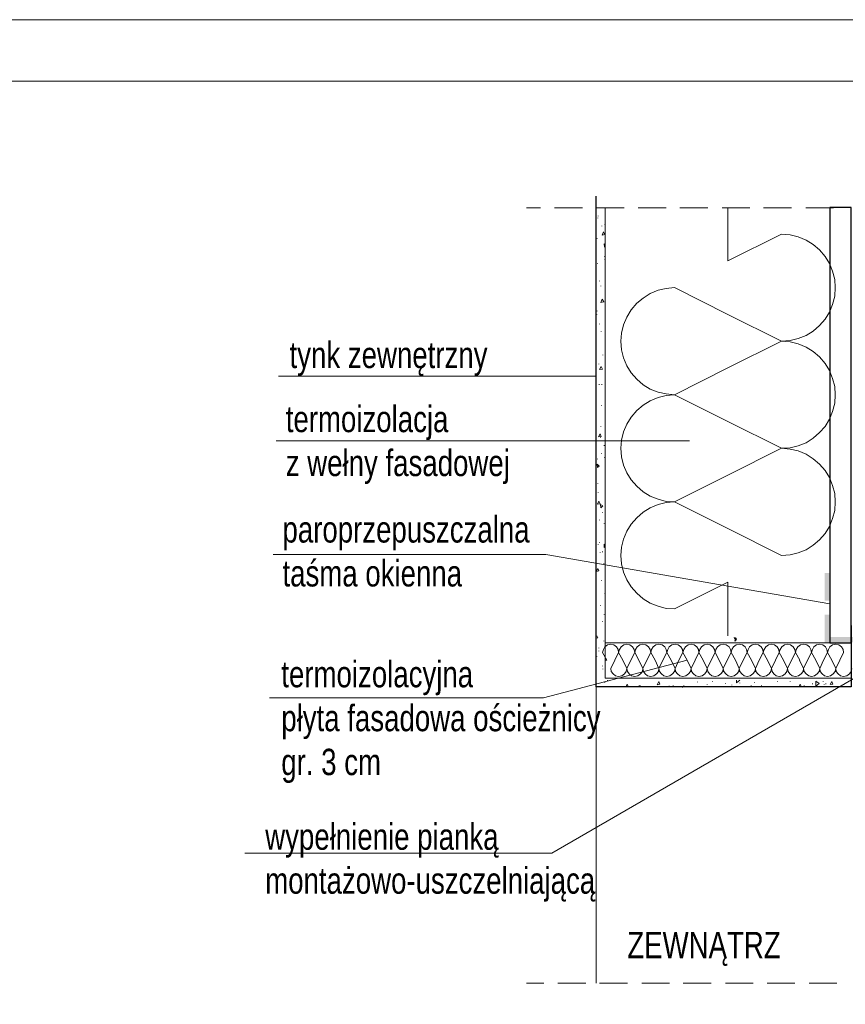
# Model space of a CAD drawing. Header units: inches. Extents: x 0 to 77643, y -44170 to 0.
# Tile 13 of 159: x 68817 to 68911, y -43985 to -43873. Entities that reach past the tile are written whole.
import ezdxf

# ---------------------------------------------------------------- set-up
doc = ezdxf.new("R2010")
doc.units = ezdxf.units.IN
doc.header["$MEASUREMENT"] = 0
doc.layers.get('0').update_dxf_attribs({"lineweight": 0})
doc.layers.add('A--tabelka rysunku', color=7, linetype='Continuous', lineweight=0)
doc.layers.add('A--tabelka-opisy uwagi', color=7, linetype='Continuous', lineweight=0)
doc.styles.add('1-50', font='arial.ttf', dxfattribs={"width": 0.75, "height": 12.5})

msp = doc.modelspace()

# ---------------------------------------------------------------- hatches: boundary and pattern name
at = {"true_color": 0xff0505}
for points in [[(68908.76441, -43935.53033), (68908.17175, -43935.53033), (68908.76441, -43938.70533)], [(68908.17175, -43935.53033), (68908.76441, -43938.70533), (68908.17175, -43938.70533)], [(68908.76441, -43940.27166), (68908.17175, -43940.27166), (68908.76441, -43943.44666)], [(68908.17175, -43940.27166), (68908.76441, -43943.44666), (68908.17175, -43943.44666)], [(68908.762, -43942.84327), (68908.762, -43943.43594), (68914.92967, -43942.84327)], [(68908.762, -43943.43594), (68914.92967, -43942.84327), (68914.92967, -43943.43594)]]:
    msp.add_hatch(color=1, dxfattribs=at).paths.add_polyline_path(points)
for points in [[(68897.954, -43942.84327), (68897.78467, -43942.8856), (68897.91167, -43943.09727)], [(68897.86933, -43943.30894), (68898.03867, -43943.30894), (68897.91167, -43943.09727)], [(68898.12333, -43942.92794), (68897.954, -43942.84327), (68897.91167, -43943.09727)], [(68898.16567, -43943.1396), (68898.12333, -43942.92794), (68897.91167, -43943.09727)], [(68898.03867, -43943.30894), (68898.16567, -43943.1396), (68897.91167, -43943.09727)]]:
    msp.add_hatch(color=7).paths.add_polyline_path(points)

# ---------------------------------------------------------------- linework, layer by layer
at = {"color": 7, "linetype": 'Continuous', "lineweight": 18}
for p, q in [((68875.81367, -43893.94827), (68874.205, -43893.94827)), ((68880.59734, -43893.94827), (68877.42234, -43893.94827)), ((68885.33867, -43893.94827), (68882.16367, -43893.94827)), ((68890.12234, -43893.94827), (68886.94734, -43893.94827)), ((68894.86367, -43893.94827), (68891.68867, -43893.94827)), ((68899.64733, -43893.94827), (68896.47233, -43893.94827)), ((68904.38867, -43893.94827), (68901.21367, -43893.94827)), ((68909.17233, -43893.94827), (68905.99733, -43893.94827)), ((68882.16367, -43948.51594), (68882.16367, -43982.2556)), ((68876.19467, -43982.2556), (68874.205, -43982.2556)), ((68880.97834, -43982.2556), (68877.80334, -43982.2556)), ((68885.71967, -43982.2556), (68882.54467, -43982.2556)), ((68890.50334, -43982.2556), (68887.32834, -43982.2556)), ((68895.24467, -43982.2556), (68892.06967, -43982.2556)), ((68900.02833, -43982.2556), (68896.85333, -43982.2556)), ((68904.76967, -43982.2556), (68901.59467, -43982.2556)), ((68909.55333, -43982.2556), (68906.37833, -43982.2556))]:
    msp.add_line(p, q, dxfattribs=at)
at = {"color": 8, "linetype": 'Continuous', "lineweight": 5, "true_color": 0x767676}
for p, q in [((68882.333, -43895.1336), (68882.333, -43895.09127)), ((68882.37534, -43894.92194), (68882.37534, -43894.8796)), ((68882.79867, -43896.06494), (68882.79867, -43896.0226)), ((68883.13734, -43895.8956), (68883.13734, -43895.85327)), ((68882.24834, -43897.50427), (68882.24834, -43897.46194)), ((68882.841, -43897.08094), (68882.968, -43896.69994)), ((68882.841, -43897.08094), (68883.13734, -43896.99627)), ((68883.13734, -43896.99627), (68882.968, -43896.69994)), ((68883.095, -43898.4356), (68883.05267, -43898.0546)), ((68883.17967, -43898.09694), (68883.05267, -43898.0546)), ((68883.095, -43898.4356), (68883.17967, -43898.35094)), ((68883.095, -43899.49394), (68883.095, -43899.4516)), ((68883.13734, -43899.8326), (68883.13734, -43899.79027)), ((68882.29067, -43900.29827), (68882.29067, -43900.25594)), ((68882.54467, -43902.33027), (68882.54467, -43902.28794)), ((68882.67167, -43902.8806), (68882.67167, -43902.83827)), ((68882.67167, -43904.74327), (68882.841, -43904.36227)), ((68883.01034, -43904.6586), (68882.841, -43904.36227)), ((68882.67167, -43904.74327), (68883.01034, -43904.6586)), ((68883.01034, -43904.70094), (68883.01034, -43904.6586)), ((68882.206, -43906.14027), (68882.206, -43906.09794)), ((68882.24834, -43905.71694), (68882.24834, -43905.6746)), ((68882.54467, -43907.1986), (68882.54467, -43907.15627)), ((68882.714, -43908.0876), (68882.714, -43908.04527)), ((68882.92567, -43910.7546), (68882.92567, -43910.71227)), ((68882.46, -43911.7706), (68882.46, -43911.72827)), ((68882.54467, -43912.36327), (68882.714, -43912.0246)), ((68882.88334, -43912.32094), (68882.714, -43912.0246)), ((68882.54467, -43912.36327), (68882.88334, -43912.32094)), ((68882.50234, -43914.09894), (68882.50234, -43914.0566)), ((68882.79867, -43914.09894), (68882.79867, -43914.0566)), ((68882.75634, -43916.51194), (68882.75634, -43916.4696)), ((68882.67167, -43918.8826), (68882.67167, -43918.84027)), ((68882.41767, -43920.0256), (68882.587, -43919.68694)), ((68882.41767, -43920.0256), (68882.714, -43919.98327)), ((68882.714, -43919.98327), (68882.587, -43919.68694)), ((68882.62934, -43920.11027), (68882.62934, -43920.06794)), ((68883.05267, -43921.0416), (68883.05267, -43920.99927)), ((68882.75634, -43921.97294), (68882.75634, -43921.9306)), ((68882.29067, -43923.53927), (68882.24834, -43923.15827)), ((68882.50234, -43923.36994), (68882.24834, -43923.15827)), ((68882.29067, -43922.5656), (68882.29067, -43922.52327)), ((68882.29067, -43923.53927), (68882.50234, -43923.36994)), ((68883.095, -43922.4386), (68883.095, -43922.39627)), ((68882.333, -43925.3596), (68882.333, -43925.31727)), ((68882.37534, -43926.3756), (68882.37534, -43926.33327)), ((68882.29067, -43927.68794), (68882.46, -43927.34927)), ((68882.29067, -43927.68794), (68882.587, -43927.6456)), ((68882.587, -43927.6456), (68882.46, -43927.34927)), ((68882.67167, -43928.11127), (68882.62934, -43927.73027)), ((68882.92567, -43927.8996), (68882.62934, -43927.73027)), ((68882.67167, -43928.11127), (68882.92567, -43927.8996)), ((68882.88334, -43928.70394), (68882.88334, -43928.6616)), ((68882.54467, -43929.50827), (68882.54467, -43929.46594)), ((68883.05267, -43929.88927), (68883.05267, -43929.84694)), ((68882.37534, -43932.30227), (68882.37534, -43932.25994)), ((68882.54467, -43932.0906), (68882.54467, -43932.04827)), ((68883.05267, -43932.64094), (68883.05267, -43932.25994)), ((68883.17967, -43932.3446), (68883.05267, -43932.25994)), ((68882.587, -43933.19127), (68882.587, -43933.14894)), ((68882.88334, -43933.14894), (68882.88334, -43933.1066)), ((68883.05267, -43932.64094), (68883.17967, -43932.5986)), ((68883.01034, -43934.46127), (68883.01034, -43934.41894)), ((68882.16367, -43935.35027), (68882.333, -43935.0116)), ((68882.16367, -43935.35027), (68882.46, -43935.30794)), ((68882.46, -43935.30794), (68882.333, -43935.0116)), ((68882.75634, -43936.4086), (68882.75634, -43936.36627)), ((68883.13734, -43937.89027), (68883.13734, -43937.84794)), ((68882.62934, -43939.24494), (68882.62934, -43939.2026)), ((68883.05267, -43940.26094), (68883.05267, -43940.2186)), ((68882.88334, -43941.1076), (68882.88334, -43941.06527)), ((68882.16367, -43942.7586), (68882.206, -43942.67394)), ((68882.16367, -43942.97027), (68882.333, -43942.92794)), ((68882.333, -43942.92794), (68882.206, -43942.67394)), ((68883.01034, -43943.30894), (68883.01034, -43943.2666)), ((68882.46, -43944.11327), (68882.46, -43944.07094)), ((68882.46, -43944.45194), (68882.46, -43944.4096)), ((68882.206, -43945.08694), (68882.206, -43945.0446)), ((68882.88334, -43946.14527), (68882.88334, -43946.10294)), ((68882.92567, -43946.48394), (68882.92567, -43946.4416)), ((68883.13734, -43948.05027), (68883.13734, -43948.00794)), ((68883.43367, -43947.79627), (68883.43367, -43947.75394)), ((68889.10634, -43948.26194), (68889.27567, -43947.88094)), ((68889.40267, -43948.17727), (68889.27567, -43947.88094)), ((68893.67834, -43947.9656), (68893.67834, -43947.92327)), ((68895.37167, -43947.92327), (68895.37167, -43947.88094)), ((68896.85333, -43948.13494), (68896.85333, -43948.0926)), ((68898.12333, -43948.05027), (68898.12333, -43947.75394)), ((68898.12333, -43948.05027), (68898.50433, -43947.75394)), ((68898.50433, -43948.0926), (68898.50433, -43948.05027)), ((68900.15533, -43948.00794), (68900.15533, -43947.9656)), ((68902.78, -43947.92327), (68902.78, -43947.88094)), ((68904.21933, -43947.88094), (68904.21933, -43947.8386)), ((68907.14033, -43948.43127), (68907.14033, -43947.8386)), ((68907.52133, -43948.13494), (68907.14033, -43947.8386)), ((68907.987, -43947.92327), (68907.987, -43947.88094)), ((68908.79133, -43948.2196), (68908.96067, -43947.88094)), ((68909.08767, -43948.17727), (68908.96067, -43947.88094)), ((68885.59267, -43948.38894), (68885.67734, -43948.17727)), ((68885.762, -43948.38894), (68885.67734, -43948.17727)), ((68887.032, -43948.38894), (68887.032, -43948.3466)), ((68887.159, -43948.3466), (68887.159, -43948.30427)), ((68889.10634, -43948.26194), (68889.40267, -43948.17727)), ((68890.461, -43948.43127), (68890.461, -43948.38894)), ((68890.92667, -43948.3466), (68890.92667, -43948.30427)), ((68891.985, -43948.55827), (68891.985, -43948.51594)), ((68892.112, -43948.38894), (68892.112, -43948.3466)), ((68894.779, -43948.26194), (68894.779, -43948.2196)), ((68897.573, -43948.30427), (68897.573, -43948.26194)), ((68899.77433, -43948.3466), (68899.77433, -43948.30427)), ((68900.95967, -43948.38894), (68900.95967, -43948.3466)), ((68905.27767, -43948.38894), (68905.36233, -43948.17727)), ((68905.447, -43948.38894), (68905.36233, -43948.17727)), ((68905.828, -43948.3466), (68905.828, -43948.30427)), ((68906.75933, -43948.17727), (68906.75933, -43948.13494)), ((68907.14033, -43948.43127), (68907.52133, -43948.13494)), ((68908.114, -43948.2196), (68908.114, -43948.17727)), ((68908.28333, -43948.17727), (68908.28333, -43948.13494)), ((68908.79133, -43948.2196), (68909.08767, -43948.17727))]:
    msp.add_line(p, q, dxfattribs=at)
at = {"color": 9, "linetype": 'Continuous', "lineweight": 9, "true_color": 0xbababa}
for p, q in [((68891.05367, -43903.04994), (68897.14967, -43906.09794)), ((68903.24567, -43909.14594), (68897.14967, -43906.09794)), ((68897.14967, -43912.19394), (68903.24567, -43909.14594)), ((68897.14967, -43912.19394), (68891.05367, -43915.24194)), ((68891.05367, -43915.24194), (68897.14967, -43918.28994)), ((68903.24567, -43921.33794), (68897.14967, -43918.28994)), ((68897.14967, -43924.38594), (68903.24567, -43921.33794)), ((68897.14967, -43924.38594), (68891.05367, -43927.43394)), ((68891.05367, -43927.43394), (68897.14967, -43930.48194)), ((68903.24567, -43933.52994), (68897.14967, -43930.48194)), ((68897.14967, -43936.57794), (68891.05367, -43939.62594)), ((68897.14967, -43936.57794), (68897.14967, -43942.67394)), ((68883.349, -43945.46794), (68882.88334, -43944.57894)), ((68884.70367, -43944.57894), (68884.28034, -43945.46794)), ((68885.16934, -43945.46794), (68884.70367, -43944.57894)), ((68886.56634, -43944.57894), (68886.10067, -43945.46794)), ((68886.98967, -43945.46794), (68886.56634, -43944.57894)), ((68888.38667, -43944.57894), (68887.921, -43945.46794)), ((68888.85234, -43945.46794), (68888.38667, -43944.57894)), ((68890.207, -43944.57894), (68889.74134, -43945.46794)), ((68890.67267, -43945.46794), (68890.207, -43944.57894)), ((68892.02734, -43944.57894), (68891.56167, -43945.46794)), ((68892.493, -43945.46794), (68892.02734, -43944.57894)), ((68893.84767, -43944.57894), (68893.42434, -43945.46794)), ((68894.31333, -43945.46794), (68893.84767, -43944.57894)), ((68895.71033, -43944.57894), (68895.24467, -43945.46794)), ((68896.13367, -43945.46794), (68895.71033, -43944.57894)), ((68897.53067, -43944.57894), (68897.065, -43945.46794)), ((68897.99633, -43945.46794), (68897.53067, -43944.57894)), ((68899.351, -43944.57894), (68898.88533, -43945.46794)), ((68899.81667, -43945.46794), (68899.351, -43944.57894)), ((68901.17133, -43944.57894), (68900.70567, -43945.46794)), ((68901.637, -43945.46794), (68901.17133, -43944.57894)), ((68902.99167, -43944.57894), (68902.56833, -43945.46794)), ((68903.45733, -43945.46794), (68902.99167, -43944.57894)), ((68904.85433, -43944.57894), (68904.38867, -43945.46794)), ((68905.32, -43945.46794), (68904.85433, -43944.57894)), ((68906.67467, -43944.57894), (68906.209, -43945.46794)), ((68907.14033, -43945.46794), (68906.67467, -43944.57894)), ((68908.495, -43944.57894), (68908.02933, -43945.46794)), ((68908.96067, -43945.46794), (68908.495, -43944.57894)), ((68910.31533, -43944.57894), (68909.892, -43945.46794)), ((68883.349, -43945.46794), (68883.17967, -43945.46794)), ((68883.81467, -43946.39927), (68884.28034, -43945.46794)), ((68885.16934, -43945.46794), (68885.635, -43946.39927)), ((68885.635, -43946.39927), (68886.10067, -43945.46794)), ((68886.98967, -43945.46794), (68887.45534, -43946.39927)), ((68887.45534, -43946.39927), (68887.921, -43945.46794)), ((68888.85234, -43945.46794), (68889.27567, -43946.39927)), ((68889.27567, -43946.39927), (68889.74134, -43945.46794)), ((68890.67267, -43945.46794), (68891.13834, -43946.39927)), ((68891.13834, -43946.39927), (68891.56167, -43945.46794)), ((68892.493, -43945.46794), (68892.95867, -43946.39927)), ((68892.95867, -43946.39927), (68893.42434, -43945.46794)), ((68894.31333, -43945.46794), (68894.779, -43946.39927)), ((68894.779, -43946.39927), (68895.24467, -43945.46794)), ((68896.13367, -43945.46794), (68896.59933, -43946.39927)), ((68896.59933, -43946.39927), (68897.065, -43945.46794)), ((68897.99633, -43945.46794), (68898.41967, -43946.39927)), ((68898.41967, -43946.39927), (68898.88533, -43945.46794)), ((68899.81667, -43945.46794), (68900.28233, -43946.39927)), ((68900.28233, -43946.39927), (68900.70567, -43945.46794)), ((68901.637, -43945.46794), (68902.10267, -43946.39927)), ((68902.10267, -43946.39927), (68902.56833, -43945.46794)), ((68903.45733, -43945.46794), (68903.923, -43946.39927)), ((68903.923, -43946.39927), (68904.38867, -43945.46794)), ((68905.74333, -43946.39927), (68906.209, -43945.46794)), ((68907.14033, -43945.46794), (68907.606, -43946.39927)), ((68907.606, -43946.39927), (68908.02933, -43945.46794)), ((68908.96067, -43945.46794), (68909.42633, -43946.39927)), ((68909.42633, -43946.39927), (68909.892, -43945.46794))]:
    msp.add_line(p, q, dxfattribs=at)
at = {"linetype": 'Continuous', "ltscale": 12}
msp.add_line((68846.00176, -43913.12358), (68882.16367, -43913.12358), dxfattribs=at)
at = {"color": 7, "linetype": 'Continuous', "lineweight": 25}
msp.add_lwpolyline([(68911.162, -43941.53094), (68911.162, -43948.51594), (68882.16367, -43948.51594), (68882.16367, -43892.63594)], dxfattribs=at)
at = {"color": 7, "linetype": 'Continuous', "lineweight": 18}
msp.add_lwpolyline([(68911.162, -43947.49994), (68883.17967, -43947.49994), (68883.17967, -43893.94827)], dxfattribs=at)
at = {"color": 9, "linetype": 'Continuous', "lineweight": 9, "true_color": 0xbababa}
for points in [[(68897.14967, -43893.94827), (68897.14967, -43900.00194), (68903.24567, -43896.95394)], [(68903.24567, -43909.14594), (68904.21933, -43909.06127), (68905.15067, -43908.8496), (68906.03967, -43908.51094), (68906.844, -43908.00294), (68907.56367, -43907.36794), (68908.19867, -43906.64827), (68908.70667, -43905.84394), (68909.04533, -43904.95494), (68909.29933, -43904.0236), (68909.34167, -43903.04994), (68909.29933, -43902.1186), (68909.04533, -43901.18727), (68908.70667, -43900.29827), (68908.19867, -43899.49394), (68907.56367, -43898.73194), (68906.844, -43898.13927), (68906.03967, -43897.63127), (68905.15067, -43897.25027), (68904.21933, -43897.0386), (68903.24567, -43896.95394)], [(68891.05367, -43903.04994), (68890.12234, -43903.1346), (68889.191, -43903.34627), (68888.302, -43903.72727), (68887.49767, -43904.23527), (68886.778, -43904.82794), (68886.143, -43905.58994), (68885.635, -43906.39427), (68885.254, -43907.28327), (68885.04234, -43908.2146), (68884.95767, -43909.14594), (68885.04234, -43910.1196), (68885.254, -43911.05094), (68885.635, -43911.93994), (68886.143, -43912.74427), (68886.778, -43913.46394), (68887.49767, -43914.09894), (68888.302, -43914.60694), (68889.191, -43914.9456), (68890.12234, -43915.15727), (68891.05367, -43915.24194)], [(68903.24567, -43921.33794), (68904.21933, -43921.2956), (68905.15067, -43921.0416), (68906.03967, -43920.70294), (68906.844, -43920.19494), (68907.56367, -43919.55994), (68908.19867, -43918.84027), (68908.70667, -43918.03594), (68909.04533, -43917.14694), (68909.29933, -43916.2156), (68909.34167, -43915.24194), (68909.29933, -43914.3106), (68909.04533, -43913.37927), (68908.70667, -43912.49027), (68908.19867, -43911.68594), (68907.56367, -43910.92394), (68906.844, -43910.33127), (68906.03967, -43909.82327), (68905.15067, -43909.44227), (68904.21933, -43909.2306), (68903.24567, -43909.14594)], [(68891.05367, -43915.24194), (68890.12234, -43915.3266), (68889.191, -43915.53827), (68888.302, -43915.91927), (68887.49767, -43916.42727), (68886.778, -43917.01994), (68886.143, -43917.78194), (68885.635, -43918.58627), (68885.254, -43919.47527), (68885.04234, -43920.4066), (68884.95767, -43921.33794), (68885.04234, -43922.3116), (68885.254, -43923.24294), (68885.635, -43924.13194), (68886.143, -43924.93627), (68886.778, -43925.65594), (68887.49767, -43926.29094), (68888.302, -43926.79894), (68889.191, -43927.1376), (68890.12234, -43927.3916), (68891.05367, -43927.43394)], [(68903.24567, -43933.52994), (68904.21933, -43933.4876), (68905.15067, -43933.2336), (68906.03967, -43932.89494), (68906.844, -43932.38694), (68907.56367, -43931.75194), (68908.19867, -43931.03227), (68908.70667, -43930.22794), (68909.04533, -43929.33894), (68909.29933, -43928.4076), (68909.34167, -43927.43394), (68909.29933, -43926.5026), (68909.04533, -43925.57127), (68908.70667, -43924.68227), (68908.19867, -43923.87794), (68907.56367, -43923.15827), (68906.844, -43922.52327), (68906.03967, -43922.01527), (68905.15067, -43921.63427), (68904.21933, -43921.4226), (68903.24567, -43921.33794)], [(68891.05367, -43927.43394), (68890.12234, -43927.5186), (68889.191, -43927.73027), (68888.302, -43928.11127), (68887.49767, -43928.61927), (68886.778, -43929.25427), (68886.143, -43929.97394), (68885.635, -43930.77827), (68885.254, -43931.66727), (68885.04234, -43932.5986), (68884.95767, -43933.52994), (68885.04234, -43934.5036), (68885.254, -43935.43494), (68885.635, -43936.32394), (68886.143, -43937.12827), (68886.778, -43937.84794), (68887.49767, -43938.48294), (68888.302, -43938.99094), (68889.191, -43939.3296), (68890.12234, -43939.5836), (68891.05367, -43939.62594)], [(68884.70367, -43944.57894), (68884.66134, -43944.24027), (68884.44967, -43943.94394), (68884.15334, -43943.73227), (68883.81467, -43943.6476), (68883.43367, -43943.73227), (68883.13734, -43943.94394), (68882.968, -43944.24027), (68882.88334, -43944.57894)], [(68886.56634, -43944.57894), (68886.48167, -43944.24027), (68886.27, -43943.94394), (68885.97367, -43943.73227), (68885.635, -43943.6476), (68885.29634, -43943.73227), (68885, -43943.94394), (68884.78834, -43944.24027), (68884.70367, -43944.57894)], [(68888.38667, -43944.57894), (68888.302, -43944.24027), (68888.09034, -43943.94394), (68887.794, -43943.73227), (68887.45534, -43943.6476), (68887.11667, -43943.73227), (68886.82034, -43943.94394), (68886.60867, -43944.24027), (68886.56634, -43944.57894)], [(68890.207, -43944.57894), (68890.12234, -43944.24027), (68889.953, -43943.94394), (68889.65667, -43943.73227), (68889.27567, -43943.6476), (68888.937, -43943.73227), (68888.64067, -43943.94394), (68888.429, -43944.24027), (68888.38667, -43944.57894)], [(68892.02734, -43944.57894), (68891.985, -43944.24027), (68891.77334, -43943.94394), (68891.477, -43943.73227), (68891.13834, -43943.6476), (68890.75734, -43943.73227), (68890.461, -43943.94394), (68890.29167, -43944.24027), (68890.207, -43944.57894)], [(68893.84767, -43944.57894), (68893.80534, -43944.24027), (68893.59367, -43943.94394), (68893.29734, -43943.73227), (68892.95867, -43943.6476), (68892.62, -43943.73227), (68892.32367, -43943.94394), (68892.112, -43944.24027), (68892.02734, -43944.57894)], [(68895.71033, -43944.57894), (68895.62567, -43944.24027), (68895.414, -43943.94394), (68895.11767, -43943.73227), (68894.779, -43943.6476), (68894.44033, -43943.73227), (68894.144, -43943.94394), (68893.93234, -43944.24027), (68893.84767, -43944.57894)], [(68897.53067, -43944.57894), (68897.446, -43944.24027), (68897.27667, -43943.94394), (68896.938, -43943.73227), (68896.59933, -43943.6476), (68896.26067, -43943.73227), (68895.96433, -43943.94394), (68895.75267, -43944.24027), (68895.71033, -43944.57894)], [(68899.351, -43944.57894), (68899.26633, -43944.24027), (68899.097, -43943.94394), (68898.80067, -43943.73227), (68898.41967, -43943.6476), (68898.081, -43943.73227), (68897.78467, -43943.94394), (68897.573, -43944.24027), (68897.53067, -43944.57894)], [(68901.17133, -43944.57894), (68901.129, -43944.24027), (68900.91733, -43943.94394), (68900.621, -43943.73227), (68900.28233, -43943.6476), (68899.90133, -43943.73227), (68899.605, -43943.94394), (68899.43567, -43944.24027), (68899.351, -43944.57894)], [(68902.99167, -43944.57894), (68902.94933, -43944.24027), (68902.73767, -43943.94394), (68902.44133, -43943.73227), (68902.10267, -43943.6476), (68901.764, -43943.73227), (68901.46767, -43943.94394), (68901.256, -43944.24027), (68901.17133, -43944.57894)], [(68904.85433, -43944.57894), (68904.76967, -43944.24027), (68904.558, -43943.94394), (68904.26167, -43943.73227), (68903.923, -43943.6476), (68903.58433, -43943.73227), (68903.288, -43943.94394), (68903.07633, -43944.24027), (68902.99167, -43944.57894)], [(68906.67467, -43944.57894), (68906.59, -43944.24027), (68906.42067, -43943.94394), (68906.12433, -43943.73227), (68905.74333, -43943.6476), (68905.40467, -43943.73227), (68905.10833, -43943.94394), (68904.89667, -43944.24027), (68904.85433, -43944.57894)], [(68908.495, -43944.57894), (68908.41033, -43944.24027), (68908.241, -43943.94394), (68907.94467, -43943.73227), (68907.606, -43943.6476), (68907.225, -43943.73227), (68906.92867, -43943.94394), (68906.75933, -43944.24027), (68906.67467, -43944.57894)], [(68910.31533, -43944.57894), (68910.273, -43944.24027), (68910.06133, -43943.94394), (68909.765, -43943.73227), (68909.42633, -43943.6476), (68909.04533, -43943.73227), (68908.749, -43943.94394), (68908.57967, -43944.24027), (68908.495, -43944.57894)], [(68905.32, -43945.46794), (68905.27767, -43945.46794), (68905.74333, -43946.39927)], [(68883.81467, -43946.39927), (68883.857, -43946.73794), (68884.06867, -43947.03427), (68884.365, -43947.24594), (68884.70367, -43947.3306), (68885.08467, -43947.24594), (68885.381, -43947.03427), (68885.55034, -43946.73794), (68885.635, -43946.39927)], [(68885.635, -43946.39927), (68885.71967, -43946.73794), (68885.889, -43947.03427), (68886.18534, -43947.24594), (68886.56634, -43947.3306), (68886.905, -43947.24594), (68887.20134, -43947.03427), (68887.413, -43946.73794), (68887.45534, -43946.39927)], [(68887.45534, -43946.39927), (68887.54, -43946.73794), (68887.70934, -43947.03427), (68888.00567, -43947.24594), (68888.38667, -43947.3306), (68888.72534, -43947.24594), (68889.02167, -43947.03427), (68889.23334, -43946.73794), (68889.27567, -43946.39927)], [(68889.27567, -43946.39927), (68889.36034, -43946.73794), (68889.572, -43947.03427), (68889.86834, -43947.24594), (68890.207, -43947.3306), (68890.54567, -43947.24594), (68890.842, -43947.03427), (68891.05367, -43946.73794), (68891.13834, -43946.39927)], [(68891.13834, -43946.39927), (68891.18067, -43946.73794), (68891.39234, -43947.03427), (68891.68867, -43947.24594), (68892.02734, -43947.3306), (68892.366, -43947.24594), (68892.66234, -43947.03427), (68892.874, -43946.73794), (68892.95867, -43946.39927)], [(68892.95867, -43946.39927), (68893.001, -43946.73794), (68893.21267, -43947.03427), (68893.509, -43947.24594), (68893.84767, -43947.3306), (68894.22867, -43947.24594), (68894.525, -43947.03427), (68894.69433, -43946.73794), (68894.779, -43946.39927)], [(68894.779, -43946.39927), (68894.86367, -43946.73794), (68895.033, -43947.03427), (68895.32933, -43947.24594), (68895.71033, -43947.3306), (68896.049, -43947.24594), (68896.34533, -43947.03427), (68896.557, -43946.73794), (68896.59933, -43946.39927)], [(68896.59933, -43946.39927), (68896.684, -43946.73794), (68896.89567, -43947.03427), (68897.192, -43947.24594), (68897.53067, -43947.3306), (68897.86933, -43947.24594), (68898.16567, -43947.03427), (68898.37733, -43946.73794), (68898.41967, -43946.39927)], [(68898.41967, -43946.39927), (68898.50433, -43946.73794), (68898.716, -43947.03427), (68899.01233, -43947.24594), (68899.351, -43947.3306), (68899.68967, -43947.24594), (68899.986, -43947.03427), (68900.19767, -43946.73794), (68900.28233, -43946.39927)], [(68900.28233, -43946.39927), (68900.32467, -43946.73794), (68900.53633, -43947.03427), (68900.83267, -43947.24594), (68901.17133, -43947.3306), (68901.55233, -43947.24594), (68901.84867, -43947.03427), (68902.018, -43946.73794), (68902.10267, -43946.39927)], [(68902.10267, -43946.39927), (68902.18733, -43946.73794), (68902.35667, -43947.03427), (68902.653, -43947.24594), (68902.99167, -43947.3306), (68903.37267, -43947.24594), (68903.669, -43947.03427), (68903.83833, -43946.73794), (68903.923, -43946.39927)], [(68903.923, -43946.39927), (68904.00767, -43946.73794), (68904.177, -43947.03427), (68904.47333, -43947.24594), (68904.85433, -43947.3306), (68905.193, -43947.24594), (68905.48933, -43947.03427), (68905.701, -43946.73794), (68905.74333, -43946.39927)], [(68905.74333, -43946.39927), (68905.828, -43946.73794), (68906.03967, -43947.03427), (68906.336, -43947.24594), (68906.67467, -43947.3306), (68907.01333, -43947.24594), (68907.30967, -43947.03427), (68907.52133, -43946.73794), (68907.606, -43946.39927)], [(68907.606, -43946.39927), (68907.64833, -43946.73794), (68907.86, -43947.03427), (68908.15633, -43947.24594), (68908.495, -43947.3306), (68908.83367, -43947.24594), (68909.13, -43947.03427), (68909.34167, -43946.73794), (68909.42633, -43946.39927)], [(68909.42633, -43946.39927), (68909.46867, -43946.73794), (68909.68033, -43947.03427), (68909.97667, -43947.24594), (68910.31533, -43947.3306), (68910.69633, -43947.24594), (68910.99267, -43947.03427), (68911.162, -43946.73794), (68911.24667, -43946.39927)]]:
    msp.add_lwpolyline(points, dxfattribs=at)
at = {"color": 7, "linetype": 'Continuous', "lineweight": 25}
msp.add_lwpolyline([(68911.162, -43943.47827), (68911.162, -43893.93867), (68908.762, -43893.93867), (68908.762, -43943.47827)], close=True, dxfattribs=at)
at = {"linetype": 'Continuous', "ltscale": 12}
for points in [[(68845.70755, -43920.47529), (68892.7797, -43920.47529)], [(68845.38976, -43933.43659), (68876.42284, -43933.43659), (68908.762, -43939.05851)], [(68842.1738, -43967.45045), (68877.11016, -43967.45045), (68919.671, -43942.80094)], [(68844.95372, -43949.73551), (68876.16555, -43949.73551), (68892.493, -43945.46794)]]:
    msp.add_lwpolyline(points, dxfattribs=at)
at = {"color": 7, "linetype": 'Continuous', "lineweight": 18}
msp.add_lwpolyline([(68911.162, -43947.49994), (68911.162, -43943.47827), (68883.17967, -43943.47827), (68883.17967, -43947.49994)], close=True, dxfattribs=at)
at = {"layer": 'A--tabelka rysunku', "linetype": 'Continuous'}
for points in [[(68668.49573, -44169.54248), (69088.49573, -44169.54248), (69088.49573, -43872.54248), (68668.49573, -43872.54248)], [(68668.49573, -44169.54248), (69088.49573, -44169.54248), (69088.49573, -43872.54248), (68668.49573, -43872.54248)], [(68693.49573, -44162.54248), (69081.49573, -44162.54248), (69081.49573, -43879.54248), (68693.49573, -43879.54248)]]:
    msp.add_lwpolyline(points, close=True, dxfattribs=at)

# ---------------------------------------------------------------- texts
at = {"linetype": 'Continuous', "ltscale": 12, "char_height": 3, "attachment_point": 1, "style": '1-50'}
for s, insert, width in [('termoizolacja \\Pz wełny fasadowej', (68846.81591, -43916.50266), 44.586), ('paroprzepuszczalna\\Ptaśma okienna', (68846.44335, -43929.07119), 49.059), ('termoizolacyjna \\Ppłyta fasadowa ościeżnicy\\Pgr. 3 cm', (68846.30961, -43945.55082), 70.95825), ('wypełnienie pianką \\Pmontażowo-uszczelniającą', (68844.47951, -43964.04878), 68.382), ('ZEWNĄTRZ', (68885.69302, -43976.39735), 22.43475)]:
    msp.add_mtext(s, dxfattribs=dict(at, insert=insert, width=width))
at = {"layer": 'A--tabelka-opisy uwagi', "linetype": 'Continuous', "lineweight": 5, "style": '1-50', "width": 0.75}
msp.add_text('tynk zewnętrzny', height=3, dxfattribs=at).set_placement((68847.24631, -43912.20564))

doc.saveas('drawing.dxf')
